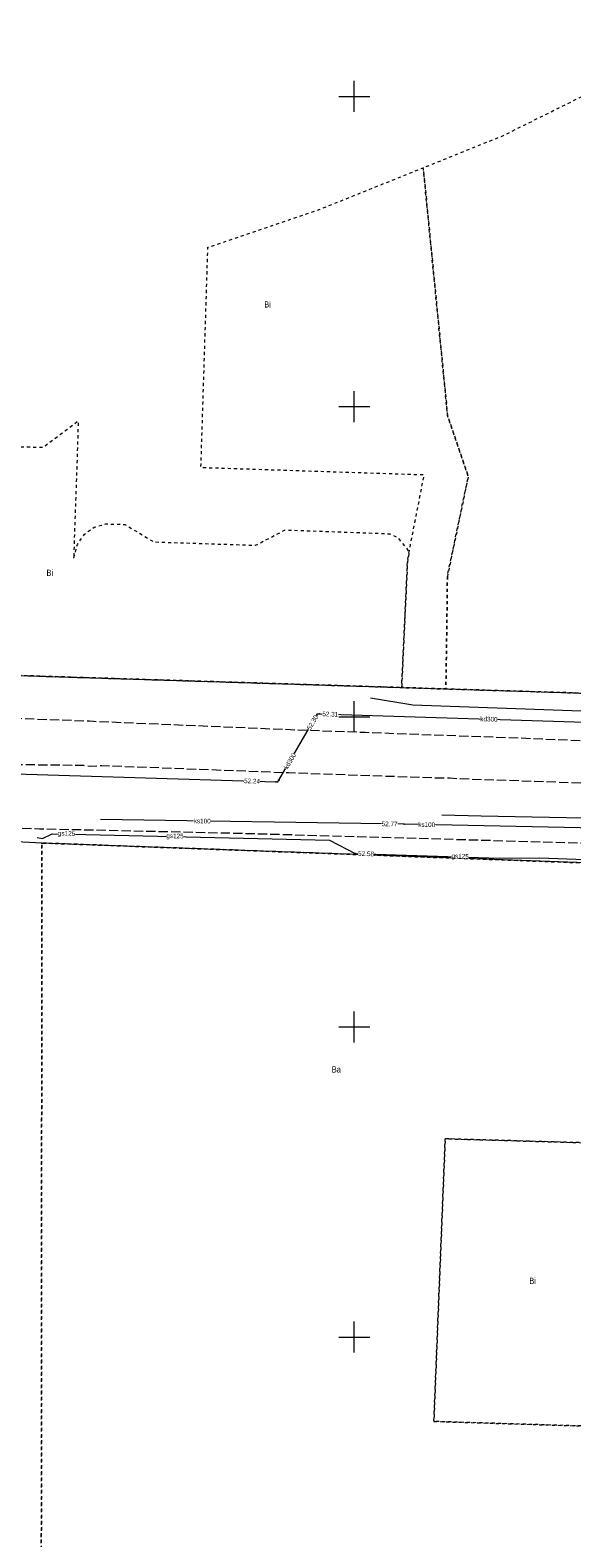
# Model space of a CAD drawing. Header units: metres. Extents: x 5504996 to 5514259, y 5943254 to 5951281.
# Tile 234 of 256: x 5509498 to 5509585, y 5947918 to 5948161. Entities that reach past the tile are written whole.
import ezdxf

# ---------------------------------------------------------------- set-up
doc = ezdxf.new("R2010")
doc.units = ezdxf.units.M
for name, pattern in [('L_0_02', [0]), ('L_0_03', [1, 0.5, -0.5]), ('L_0_06', [2, 1.5, -0.5])]:
    doc.linetypes.add(name, pattern=pattern)
doc.layers.get('0').update_dxf_attribs({"linetype": 'CONTINUOUS', "lineweight": 18, "true_color": 0x000000})
for name, color, linetype, lineweight, true_color in [('EGB_DzialkaEwidencyjna', 7, 'L_0_02', 18, 0x000000), ('EGB_KonturUzytkuGruntowego', 7, 'L_0_03', 18, 0x008000), ('EGB_PunktGraniczny', 7, 'CONTINUOUS', 18, 0x0a0909), ('GES_PrzewodGazowy', 7, 'CONTINUOUS', 18, 0xbfbf00), ('GES_PrzewodKanalizacyjny', 7, 'CONTINUOUS', 18, 0x803300), ('GES_PrzewodKanalizacyjny-Projektowany', 7, 'CONTINUOUS', 18, 0x803300), ('GES_PrzewodTelekomunikacyjny', 7, 'CONTINUOUS', 18, 0xff9100), ('GES_Rzedna', 7, 'CONTINUOUS', 18, 0x000000), ('krzyże', 7, 'CONTINUOUS', 18, 0x000000), ('OT_Komunikacja', 7, 'CONTINUOUS', 18, 0x000000)]:
    doc.layers.add(name, color=color, linetype=linetype, lineweight=lineweight, true_color=true_color)
doc.styles.get("Standard").update_dxf_attribs({"font": 'simplex.shx'})

# ---------------------------------------------------------------- blocks, each defined once
blk = doc.blocks.new('L_0_02_2')
at = {"color": 0}
blk.add_point((0, 0), dxfattribs=at)
blk = doc.blocks.new('L_0_02_1')
at = {"color": 0}
blk.add_point((0, 0), dxfattribs=at)
blk = doc.blocks.new('EGPG_N')
at = {"linetype": 'Continuous', "lineweight": 13}
blk.add_hatch(color=0, dxfattribs=at).paths.add_polyline_path([(0, -0.1, 1), (0, 0.1, 1)])
at = {"color": 0, "linetype": 'Continuous', "lineweight": 13}
blk.add_circle((0, 0), 0.1, dxfattribs=at)
blk = doc.blocks.new('SUPS01_05')
at = {"linetype": 'Continuous', "lineweight": 13}
blk.add_hatch(color=0, dxfattribs=at).paths.add_polyline_path([(0, -0.09, 1), (0, 0.09, 1)])
at = {"color": 0, "linetype": 'Continuous', "lineweight": 13}
blk.add_circle((0, 0), 0.0906, dxfattribs=at)
blk = doc.blocks.new('SUPS01_04')
at = {"linetype": 'Continuous', "lineweight": 13}
blk.add_hatch(color=0, dxfattribs=at).paths.add_polyline_path([(0, -0.09, 1), (0, 0.09, 1)])
at = {"color": 0, "linetype": 'Continuous', "lineweight": 13}
blk.add_circle((0, 0), 0.0906, dxfattribs=at)

msp = doc.modelspace()

# ---------------------------------------------------------------- linework, layer by layer
at = {"layer": 'EGB_DzialkaEwidencyjna', "linetype": 'CONTINUOUS', "lineweight": 18}
for p, q in [((5509490.66, 5948056.81), (5509504.11, 5948056.38)), ((5509504.11, 5948056.38), (5509557.63, 5948054.7)), ((5509557.63, 5948054.7), (5509564.76, 5948054.47)), ((5509564.76, 5948054.47), (5509576.68, 5948054.11)), ((5509576.68, 5948054.11), (5509620.93, 5948052.71)), ((5509499.66, 5948029.64), (5509489.7, 5948030.11)), ((5509594.76, 5948026.15), (5509499.66, 5948029.64))]:
    msp.add_line(p, q, dxfattribs=at)
at = {"layer": 'EGB_KonturUzytkuGruntowego', "color": 96, "linetype": 'L_0_03', "lineweight": 18, "true_color": 0x008000, "flags": 128}
for points in [[(5509690.27, 5948208.96), (5509690.02, 5948200.95), (5509689.31, 5948177.59), (5509680.86, 5948177.44), (5509679.95, 5948168.88), (5509679.86, 5948161.7), (5509679.16, 5948108.21), (5509687.18, 5948108.13), (5509686.51, 5948085.74), (5509685.44, 5948050.68), (5509657.27, 5948051.56), (5509620.93, 5948052.71), (5509576.68, 5948054.11), (5509564.76, 5948054.47), (5509564.94, 5948066.7), (5509565, 5948072.63), (5509568.37, 5948088.73), (5509565.03, 5948098.56), (5509561.11, 5948138.49), (5509574.04, 5948143.7), (5509595.33, 5948154.28), (5509603.19, 5948159.25), (5509604.92, 5948160.34), (5509658.49, 5948202.69), (5509691.11, 5948236.53)], [(5509565, 5948072.63), (5509564.94, 5948066.7), (5509564.76, 5948054.47), (5509557.63, 5948054.7), (5509558.57, 5948074.93), (5509558.84, 5948076.59), (5509561.26, 5948088.96), (5509525.29, 5948090.13), (5509526.41, 5948125.66), (5509543.97, 5948131.6), (5509561.11, 5948138.49), (5509565.03, 5948098.56), (5509568.37, 5948088.73)], [(5508597.61, 5947935.71), (5508597.55, 5947948.08), (5508602.03, 5947948.57), (5508602.08, 5947938.57), (5508604.73, 5947935.22), (5508654.68, 5947930.72), (5508698.68, 5947913.97), (5508722.9, 5947910.73), (5508793.21, 5947901.31), (5508795.94, 5947900.95), (5508803.63, 5947898.73), (5508825.53, 5947892.4), (5508866.02, 5947880.71), (5508876.03, 5947875.03), (5508893.77, 5947864.92), (5508898.52, 5947862.44), (5508925.01, 5947848.54), (5509014.84, 5947797.21), (5509042.07, 5947783.91), (5509084.08, 5947766.9), (5509103.75, 5947760.77), (5509054.51, 5947853.99), (5509038.61, 5947912.51), (5509021.12, 5947991.85), (5509022.24, 5948044.37), (5509025.94, 5948069.25), (5509046.98, 5948067.88), (5509050.67, 5948067.68), (5509073.59, 5948066.93), (5509096.54, 5948066.05), (5509127.04, 5948065.27), (5509132.98, 5948065.08), (5509152.99, 5948064.9), (5509173.03, 5948064.56), (5509193, 5948064.29), (5509198.42, 5948063.71), (5509199.18, 5948063.69), (5509220.64, 5948063.25), (5509225.45, 5948063.15), (5509245.01, 5948062.75), (5509257.97, 5948062.5), (5509294.98, 5948061.8), (5509319.32, 5948060.99), (5509356.99, 5948060.25), (5509421.92, 5948058.97), (5509435.89, 5948058.53), (5509466.74, 5948057.56), (5509490.66, 5948056.81), (5509504.11, 5948056.38), (5509557.63, 5948054.7), (5509564.76, 5948054.47), (5509576.68, 5948054.11), (5509620.93, 5948052.71), (5509657.27, 5948051.56), (5509685.44, 5948050.68), (5509686.51, 5948085.74), (5509687.18, 5948108.13), (5509687.88, 5948130.75), (5509693.87, 5948130.58), (5509691.42, 5948050.47), (5509732.28, 5948049.13), (5509730.85, 5948021.07), (5509696.68, 5948022.39), (5509594.76, 5948026.15), (5509499.66, 5948029.64), (5509499.56, 5947905.29), (5509504.5, 5947899.94), (5509587.6, 5947896.1), (5509585.59, 5947864.33), (5509575.37, 5947864.59), (5509576.64, 5947886.08), (5509498.13, 5947890.31), (5509488.23, 5947890.75), (5509488.48, 5947913.74), (5509489.33, 5947995.12), (5509489.7, 5948030.11), (5509479.3, 5948030.34), (5509467.32, 5948030.6), (5509455.22, 5948030.86), (5509385.84, 5948032.34), (5509377.95, 5948032.51), (5509350.87, 5948033.35), (5509349.2, 5947959.13), (5509337.71, 5947959.76), (5509334.66, 5947888.98), (5509297.54, 5947892), (5509292.75, 5947892.4), (5509255.93, 5947895.18), (5509255.67, 5947887.03), (5509254.71, 5947863.82), (5509252.12, 5947789.29), (5509251.67, 5947776.84), (5509251.54, 5947772.88), (5509250.57, 5947745.43), (5509238.85, 5947743.15), (5509239.95, 5947776.32), (5509240.47, 5947791.94), (5509242.64, 5947857.18), (5509213.31, 5947858.09), (5509181.75, 5947859.21), (5509155.43, 5947860.14), (5509148.09, 5947860.4), (5509148.58, 5947872.41), (5509156.2, 5947872.11), (5509168.78, 5947871.69), (5509209.59, 5947870.27), (5509209.84, 5947882.42), (5509210.41, 5947910.65), (5509217.55, 5947910.12), (5509243.89, 5947908.17), (5509243.99, 5947933.37), (5509244.04, 5947945.4), (5509250.22, 5947945.91), (5509269.02, 5947947.43), (5509311.05, 5947971.5), (5509322.9, 5947982.43), (5509336.22, 5948001.66), (5509336.53, 5948033.79), (5509270.72, 5948035.85), (5509259.72, 5948036.18), (5509245.23, 5948036.63), (5509142.07, 5948038.95), (5509087.26, 5948041.33), (5509083.23, 5948041.5), (5509032.28, 5948043.7), (5509031.65, 5948022.04), (5509030.76, 5947991.55), (5509032.54, 5947991.59), (5509038.33, 5947964.49), (5509049.46, 5947912.36), (5509075.97, 5947836.54), (5509081.53, 5947820.99), (5509109.59, 5947773.36), (5509138.95, 5947723.71), (5509132.11, 5947722.74), (5509126.18, 5947721.9), (5509120.95, 5947731.74), (5509108.73, 5947755.83), (5509105.61, 5947756.69), (5509100.47, 5947758.09), (5509081.88, 5947763.18), (5509040.48, 5947779.48), (5509013.58, 5947792.7), (5508975.08, 5947814.8), (5508923.74, 5947844.25), (5508885.92, 5947864.82), (5508863.7, 5947877.03), (5508833.74, 5947885.83), (5508795.87, 5947896.95), (5508793.76, 5947897.24), (5508724.56, 5947906.47), (5508697.07, 5947910.13), (5508654.28, 5947926.6), (5508597.44, 5947931.57)], [(5509437.23, 5948095.29), (5509467.76, 5948094.17), (5509467.49, 5948085.81), (5509491.44, 5948085.13), (5509491.64, 5948093.64), (5509499.83, 5948093.42), (5509505.52, 5948097.68), (5509505.3, 5948090.78), (5509504.77, 5948075.46), (5509505.39, 5948077.75), (5509506.54, 5948079.44), (5509508.06, 5948080.53), (5509509.98, 5948081.08), (5509513.03, 5948080.99), (5509517.68, 5948078.18), (5509534.1, 5948077.63), (5509538.84, 5948080.1), (5509555.74, 5948079.49), (5509557.02, 5948078.86), (5509558.84, 5948076.59), (5509558.57, 5948074.93), (5509557.63, 5948054.7), (5509504.11, 5948056.38), (5509490.66, 5948056.81), (5509466.74, 5948057.56), (5509435.89, 5948058.53)], [(5509594.76, 5948026.15), (5509696.68, 5948022.39), (5509695.09, 5947964.38), (5509694.7, 5947950.21), (5509692.34, 5947863.96), (5509590.97, 5947864.3), (5509585.59, 5947864.33), (5509587.6, 5947896.1), (5509504.5, 5947899.94), (5509499.56, 5947905.29), (5509499.66, 5948029.64)], [(5509562.82, 5947936.4), (5509592.64, 5947935.48), (5509593.71, 5947981.13), (5509564.65, 5947981.96)], [(5509592.64, 5947935.48), (5509562.82, 5947936.4), (5509564.65, 5947981.96), (5509593.71, 5947981.13)]]:
    msp.add_lwpolyline(points, close=True, dxfattribs=at)
at = {"layer": 'EGB_PunktGraniczny'}
for p in [(5509504.11, 5948056.38), (5509557.63, 5948054.7), (5509564.76, 5948054.47), (5509576.68, 5948054.11), (5509499.66, 5948029.64)]:
    msp.add_point(p, dxfattribs=at)
at = {"layer": 'GES_PrzewodGazowy', "color": 52, "linetype": 'Continuous', "lineweight": 18, "true_color": 0xbfbf00, "flags": 128}
for points in [[(5509564.13, 5948034.16), (5509570.43, 5948034), (5509589.68, 5948033.65), (5509640.8, 5948031.26), (5509714.68, 5948027.72)], [(5509498.92, 5948030.52), (5509499.76, 5948030.38), (5509501.33, 5948031.12), (5509506.75, 5948031.01), (5509546, 5948030.11), (5509550.14, 5948027.97), (5509573.35, 5948027.2), (5509579.82, 5948027.23), (5509642.85, 5948024.92), (5509686.62, 5948025.56), (5509693.47, 5948025.65), (5509698.37, 5948025.12), (5509745.51, 5948022.16), (5509751.92, 5948029.39), (5509844.88, 5948026.44), (5509893.88, 5948022.95), (5510007.47, 5948020.06), (5510064.6, 5948013.59)]]:
    msp.add_lwpolyline(points, dxfattribs=at)
at = {"layer": 'GES_PrzewodKanalizacyjny', "color": 36, "linetype": 'Continuous', "lineweight": 18, "true_color": 0x803300, "flags": 128}
for points in [[(5509442.56, 5948042.42), (5509442.9, 5948042.41), (5509537.34, 5948039.5), (5509537.67, 5948039.49), (5509537.84, 5948039.77), (5509543.92, 5948050.19), (5509544.08, 5948050.47), (5509544.42, 5948050.46), (5509640.35, 5948047.45), (5509640.68, 5948047.44), (5509641.03, 5948047.43), (5509717.59, 5948044.94), (5509717.91, 5948044.93)], [(5509730.99, 5948023.88), (5509693.16, 5948026.7), (5509649.29, 5948029.83), (5509630.84, 5948030.89), (5509619.94, 5948031.41), (5509558.05, 5948032.68), (5509509.11, 5948033.43)]]:
    msp.add_lwpolyline(points, dxfattribs=at)
at = {"layer": 'GES_PrzewodKanalizacyjny-Projektowany', "color": 36, "linetype": 'L_0_06', "lineweight": 18, "true_color": 0x803300, "flags": 128}
msp.add_lwpolyline([(5508990.98, 5948042.58), (5508997.85, 5948047.83), (5509017.68, 5948046.64), (5509033.42, 5948045.81), (5509050.84, 5948045.39), (5509058.06, 5948044.3), (5509084.94, 5948043.37), (5509099.02, 5948043.14), (5509112.6, 5948042.86), (5509126.18, 5948042.59), (5509146.73, 5948042.35), (5509161.97, 5948041.71), (5509174.08, 5948041.28), (5509197.48, 5948040.55), (5509204.71, 5948042.39), (5509213.62, 5948042.39), (5509239.04, 5948041.16), (5509278.96, 5948040.86), (5509294.44, 5948040.1), (5509314.65, 5948039.32), (5509334.8, 5948038.1), (5509353.24, 5948037.6), (5509373.59, 5948035.35), (5509389.75, 5948035.55), (5509499.28, 5948031.94), (5509505.28, 5948031.81), (5509532.04, 5948031.21), (5509569.57, 5948030.14), (5509607.1, 5948029.07), (5509635.15, 5948026.75), (5509663.19, 5948024.43), (5509695.17, 5948023.25), (5509697, 5948025.91), (5509712.04, 5948025.63), (5509731.75, 5948024.16), (5509734.66, 5948024.04), (5509736.32, 5948065.78), (5509734.44, 5948069.21), (5509735.19, 5948094.98), (5509735.7, 5948109.4), (5509736.48, 5948127.94), (5509737.25, 5948146.48), (5509737.96, 5948168.49), (5509738.88, 5948195.8), (5509747, 5948209.06), (5509747.68, 5948235.54), (5509748.37, 5948262.03), (5509733.81, 5948274.17)], dxfattribs=at)
at = {"layer": 'GES_PrzewodTelekomunikacyjny', "color": 30, "linetype": 'Continuous', "lineweight": 18, "true_color": 0xff9100, "flags": 128}
msp.add_lwpolyline([(5509552.6, 5948053.04), (5509559.41, 5948051.91), (5509610.69, 5948050.07), (5509622.55, 5948050.51), (5509627.71, 5948049.4), (5509637.35, 5948049.5), (5509637.98, 5948049.47), (5509691.15, 5948047.57), (5509694.16, 5948047.91), (5509718.65, 5948046.78), (5509719.28, 5948046.76)], dxfattribs=at)
at = {"layer": 'krzyże', "linetype": 'Continuous', "lineweight": 18, "flags": 128}
for points in [[(5509550, 5948147.5), (5509550, 5948152.5)], [(5509547.5, 5948150), (5509552.5, 5948150)], [(5509550, 5948097.5), (5509550, 5948102.5)], [(5509547.5, 5948100), (5509552.5, 5948100)], [(5509550, 5948047.5), (5509550, 5948052.5)], [(5509550, 5947997.5), (5509550, 5948002.5)], [(5509547.5, 5948000), (5509552.5, 5948000)], [(5509550, 5947947.5), (5509550, 5947952.5)], [(5509547.5, 5947950), (5509552.5, 5947950)]]:
    msp.add_lwpolyline(points, dxfattribs=at)
at = {"layer": 'OT_Komunikacja', "color": 18, "linetype": 'L_0_06', "lineweight": 18, "true_color": 0x000000, "flags": 128}
msp.add_lwpolyline([(5509730.4, 5948034.52), (5509722.01, 5948034.78), (5509711.99, 5948035.14), (5509711.06, 5948035.09), (5509704.98, 5948035.35), (5509698.75, 5948035.46), (5509687.06, 5948035.83), (5509680.19, 5948036.18), (5509646.83, 5948037.39), (5509600.66, 5948038.91), (5509584.91, 5948039.35), (5509567.04, 5948039.96), (5509565.4, 5948040.08), (5509562.8, 5948040.11), (5509539.41, 5948040.94), (5509509.32, 5948042.08), (5509507.45, 5948041.99), (5509506.43, 5948042.12), (5509486.37, 5948042.36), (5509485.42, 5948042.83), (5509484.44, 5948042.83), (5509480.38, 5948043.04), (5509477.36, 5948043.09), (5509453.47, 5948043.82), (5509434.49, 5948044.43), (5509375.65, 5948046.35), (5509357.43, 5948046.9), (5509355.82, 5948047.02), (5509344.63, 5948047.42), (5509333.94, 5948047.78), (5509309.72, 5948048.45), (5509233.24, 5948050.78), (5509215.19, 5948051.4), (5509205.46, 5948051.69), (5509175.93, 5948052.66), (5509169.89, 5948052.8), (5509164.6, 5948053.02), (5509156.03, 5948053.27), (5509110.15, 5948054.68), (5509100.65, 5948054.96), (5509076.35, 5948055.7), (5509049.54, 5948056.6), (5509044.9, 5948056.79), (5509041.79, 5948056.78), (5509039.35, 5948056.33), (5509036.15, 5948054.39), (5509034.18, 5948052.43), (5509032.71, 5948050.93), (5509030.77, 5948047.82), (5509030.04, 5948046.42), (5509029.86, 5948045.88), (5509023.72, 5948047.33), (5509023.69, 5948047.88), (5509023.57, 5948049.51), (5509023.22, 5948050.94), (5509025.29, 5948064.91), (5509047.27, 5948064.21), (5509049.98, 5948064.1), (5509054.85, 5948063.96), (5509073.78, 5948063.37), (5509076.77, 5948063.3), (5509079.82, 5948063.17), (5509114.14, 5948062.07), (5509121.33, 5948061.87), (5509124.28, 5948061.78), (5509136.37, 5948061.38), (5509144.75, 5948061.16), (5509149.88, 5948061), (5509153.65, 5948060.87), (5509155.99, 5948060.77), (5509159.09, 5948060.69), (5509162.57, 5948060.63), (5509168.69, 5948060.4), (5509170, 5948060.38), (5509181.54, 5948060.01), (5509186.72, 5948059.83), (5509190.92, 5948059.7), (5509200.12, 5948059.36), (5509216.9, 5948058.82), (5509231.04, 5948058.4), (5509233.75, 5948058.31), (5509302.1, 5948056.18), (5509318.5, 5948055.68), (5509344.96, 5948054.88), (5509375.69, 5948053.88), (5509396.49, 5948053.23), (5509418.73, 5948052.55), (5509422.87, 5948052.42), (5509434.79, 5948051.99), (5509453.53, 5948051.37), (5509477.15, 5948050.52), (5509491.12, 5948049.9), (5509494.84, 5948049.76), (5509507.35, 5948049.31), (5509507.99, 5948049.27), (5509539.72, 5948047.93), (5509551.76, 5948047.5), (5509556.85, 5948047.3), (5509576.89, 5948046.57), (5509597.66, 5948045.71), (5509600.82, 5948045.6), (5509612.23, 5948045.17), (5509624.03, 5948044.71), (5509640.25, 5948044.06), (5509641.11, 5948044.03), (5509641.12, 5948043.83), (5509646.86, 5948043.55), (5509687.31, 5948041.99), (5509731.83, 5948040.36)], close=True, dxfattribs=at)

# ---------------------------------------------------------------- block references
at = {"layer": 'EGB_DzialkaEwidencyjna', "color": 18, "linetype": 'Continuous', "true_color": 0x000000, "xscale": 0.5, "yscale": 0.5, "zscale": 0.5}
for name, p, rotation in [('L_0_02_2', (5509504.11, 5948056.38), 178.17), ('L_0_02_1', (5509504.11, 5948056.38), 358.2), ('L_0_02_2', (5509557.63, 5948054.7), 178.2), ('L_0_02_1', (5509557.63, 5948054.7), 358.15), ('L_0_02_2', (5509564.76, 5948054.47), 178.15), ('L_0_02_1', (5509564.76, 5948054.47), 358.27), ('L_0_02_2', (5509576.68, 5948054.11), 178.27), ('L_0_02_1', (5509576.68, 5948054.11), 358.1900000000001), ('L_0_02_2', (5509499.66, 5948029.64), 357.8999999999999), ('L_0_02_1', (5509499.66, 5948029.64), 177.3)]:
    msp.add_blockref(name, p, dxfattribs=dict(at, rotation=rotation))
at = {"layer": 'EGB_PunktGraniczny', "linetype": 'Continuous', "xscale": 0.5, "yscale": 0.5, "zscale": 0.5}
for p in [(5509504.11, 5948056.38), (5509557.63, 5948054.7), (5509564.76, 5948054.47), (5509576.68, 5948054.11), (5509499.66, 5948029.64)]:
    msp.add_blockref('EGPG_N', p, dxfattribs=at)
at = {"layer": 'GES_Rzedna', "color": 36, "linetype": 'Continuous', "true_color": 0x803300, "xscale": 0.5, "yscale": 0.5, "zscale": 0.5, "rotation": 360}
for p in [(5509543.92, 5948050.19, 52.3), (5509544.42, 5948050.46, 52.31), (5509537.84, 5948039.77, 52.25), (5509537.34, 5948039.5, 52.24), (5509558.05, 5948032.68, 52.77)]:
    msp.add_blockref('SUPS01_05', p, dxfattribs=at)
at = {"layer": 'GES_Rzedna', "color": 52, "linetype": 'Continuous', "true_color": 0xbfbf00, "xscale": 0.5, "yscale": 0.5, "zscale": 0.5, "rotation": 360}
msp.add_blockref('SUPS01_04', (5509550.14, 5948027.97, 52.58), dxfattribs=at)

# ---------------------------------------------------------------- next in the draw order: texts
at = {"layer": 'EGB_KonturUzytkuGruntowego', "color": 96, "true_color": 0x008000, "char_height": 1, "attachment_point": 7, "line_spacing_factor": 0.9, "bg_fill": 3, "box_fill_scale": 1, "bg_fill_color": 0, "bg_fill_transparency": 0}
for s, insert in [('\\W0.7818x;\\fArial|b0|i0;Bi', (5509535.49, 5948115.96)), ('\\W0.7818x;\\fArial|b0|i0;Bi', (5509500.41, 5948072.7)), ('\\W0.7818x;\\fArial|b0|i0;Ba', (5509546.37, 5947992.63)), ('\\W0.7818x;\\fArial|b0|i0;Bi', (5509578.2, 5947958.57))]:
    msp.add_mtext(s, dxfattribs=dict(at, insert=insert))
at = {"layer": 'GES_PrzewodGazowy', "color": 52, "true_color": 0xbfbf00, "char_height": 0.75, "attachment_point": 4, "line_spacing_factor": 0.9, "bg_fill": 3, "box_fill_scale": 1, "bg_fill_color": 0, "bg_fill_transparency": 0}
for insert, rotation in [((5509502.24, 5948031.1), 358.8), ((5509519.71, 5948030.71), 358.7), ((5509565.66, 5948027.46), 358.1)]:
    msp.add_mtext('\\W0.7818x;\\fArial|b0|i0;gs125', dxfattribs=dict(at, insert=insert, rotation=rotation))
at = {"layer": 'GES_PrzewodKanalizacyjny', "color": 36, "true_color": 0x803300, "char_height": 0.75, "attachment_point": 4, "line_spacing_factor": 0.9, "bg_fill": 3, "box_fill_scale": 1, "bg_fill_color": 0, "bg_fill_transparency": 0}
for s, insert, rotation in [('\\W0.7818x;\\fArial|b0|i0;kd300', (5509570.31, 5948049.65), 358.2), ('\\W0.7818x;\\fArial|b0|i0;kd300', (5509538.94, 5948041.65), 59.7), ('\\W0.7818x;\\fArial|b0|i0;ks100', (5509524.14, 5948033.2), 359.1), ('\\W0.7818x;\\fArial|b0|i0;ks100', (5509560.31, 5948032.63), 358.8)]:
    msp.add_mtext(s, dxfattribs=dict(at, insert=insert, rotation=rotation))
at = {"layer": 'GES_Rzedna', "color": 36, "true_color": 0x803300, "char_height": 0.75, "attachment_point": 4, "line_spacing_factor": 0.9, "bg_fill": 3, "box_fill_scale": 1, "bg_fill_color": 0, "bg_fill_transparency": 0}
for s, insert, rotation in [('\\W0.7818x;\\fArial|b0|i0;52.30', (5509542.62, 5948047.96), 59.7), ('\\W0.7818x;\\fArial|b0|i0;52.24', (5509532.25, 5948039.66), 358.2), ('\\W0.7818x;\\fArial|b0|i0;52.77', (5509554.41, 5948032.73), 359.1)]:
    msp.add_mtext(s, dxfattribs=dict(at, insert=insert, rotation=rotation))
at = {"layer": 'GES_Rzedna', "color": 52, "true_color": 0xbfbf00, "insert": (5509550.62, 5948027.95), "char_height": 0.75, "attachment_point": 4, "rotation": 358.1, "line_spacing_factor": 0.9, "bg_fill": 3, "box_fill_scale": 1, "bg_fill_color": 0, "bg_fill_transparency": 0}
msp.add_mtext('\\W0.7818x;\\fArial|b0|i0;52.58', dxfattribs=at)

# ---------------------------------------------------------------- next in the draw order: texts
at = {"layer": 'GES_Rzedna', "color": 36, "true_color": 0x803300, "insert": (5509544.86, 5948050.45), "char_height": 0.75, "attachment_point": 4, "rotation": 358.2, "line_spacing_factor": 0.9, "bg_fill": 3, "box_fill_scale": 1, "bg_fill_color": 0, "bg_fill_transparency": 0}
msp.add_mtext('\\W0.7818x;\\fArial|b0|i0;52.31', dxfattribs=at)

# ---------------------------------------------------------------- next in the draw order: linework, layer by layer
at = {"layer": 'krzyże', "linetype": 'Continuous', "lineweight": 18, "flags": 128}
msp.add_lwpolyline([(5509547.5, 5948050), (5509552.5, 5948050)], dxfattribs=at)

doc.saveas('drawing.dxf')
